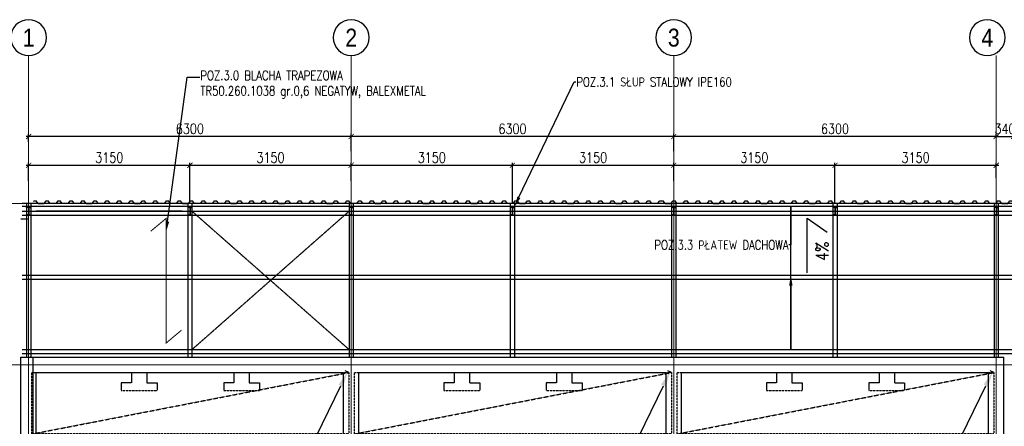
# Model space of a CAD drawing. Header units: millimetres. Extents: x -374129 to 1163271, y -112652 to 695637.
# Tile 4 of 256: x -175 to 19058, y -88050 to -80111. Entities that reach past the tile are written whole.
import ezdxf
from ezdxf import colors
from ezdxf.entities.mleader import LeaderData, LeaderLine
from ezdxf.enums import TextEntityAlignment as Align
from ezdxf.math import Vec2, Vec3

# ---------------------------------------------------------------- set-up
doc = ezdxf.new("R2010")
doc.units = ezdxf.units.MM
doc.header["$PDMODE"] = 4
for name, pattern in [('ACAD_ISO04W100', [30, 24, -3, 0, -3]), ('DASHED', [0.75, 0.5, -0.25]), ('HIDDEN', [0.375, 0.25, -0.125])]:
    doc.linetypes.add(name, pattern=pattern)
for name, color, linetype in [('KRT_fund', 3, 'Continuous'), ('KRT_opisy', 146, 'Continuous'), ('KRT_osie_budopis', 1, 'Continuous'), ('KRT_plyty kanalow', 11, 'Continuous'), ('KRT_plyty SPK20', 7, 'Continuous'), ('KRT_sciany', 2, 'Continuous'), ('KRT_stal', 4, 'Continuous'), ('KRT_wymiary', 4, 'Continuous'), ('KRT_wymiary_100', 4, 'Continuous'), ('KRT_wymiary_50', 4, 'Continuous')]:
    doc.layers.add(name, color=color, linetype=linetype)
doc.layers.add('KRT_osie', color=55, linetype='ACAD_ISO04W100', lineweight=18)
doc.styles.add('biuro 1', font='arial.ttf')
doc.styles.add('WYMIAR', font='romans.shx', dxfattribs={"width": 0.8})
doc.dimstyles.new('KRT_1-100', dxfattribs={"dimscale": 100, "dimtxt": 2, "dimasz": 1, "dimexe": 0.5, "dimexo": 0, "dimgap": 0.5, "dimtad": 1, "dimdec": 1, "dimrnd": 0.1, "dimzin": 9, "dimdsep": 46, "dimtxsty": 'WYMIAR', "dimblk": 'ARCHTICK', "dimcen": 0.09, "dimdle": 0.5, "dimclrd": 1, "dimclre": 252, "dimclrt": 256, "dimadec": 0, "dimazin": 0, "dimtfac": 1, "dimtdec": 1, "dimtmove": 0, "dimatfit": 3, "dimfxl": 1, "dimtolj": 1, "dimtzin": 0, "dimarcsym": 0})

# ---------------------------------------------------------------- blocks, each defined once
blk = doc.blocks.new('*U5')
at = {"color": 0}
for p, q in [((30, 153), (0, 153)), ((30, 7), (0, 7)), ((38, 144), (38, 16)), ((43, 144), (43, 16)), ((52, 153), (82, 153)), ((52, 7), (82, 7))]:
    blk.add_line(p, q, dxfattribs=at)
for points in [[(82, 153), (82, 160), (0, 160), (0, 153)], [(0, 7), (0, 0), (82, 0), (82, 7)]]:
    blk.add_lwpolyline(points, dxfattribs=at)
for centre, start, end in [((30, 144), 0, 90), ((30, 16), 270, 0), ((52, 144), 90, 180), ((52, 16), 180, 270)]:
    blk.add_arc(centre, 9, start, end, dxfattribs=at)
blk = doc.blocks.new('_ArchTick')
at = {"color": 0, "linetype": 'ByBlock', "const_width": 0.15}
blk.add_lwpolyline([(-0.5, -0.5), (0.5, 0.5)], dxfattribs=at)
blk = doc.blocks.new('*D293')
at = {"layer": 'Defpoints', "color": 0, "transparency": 16777216}
for p in [(9450, -82953), (6300, -83257), (9450, -83700)]:
    blk.add_point(p, dxfattribs=at)
at = {"layer": 'KRT_wymiary_100', "color": 1, "lineweight": -2, "transparency": 16777216}
blk.add_line((6250, -82953), (9500, -82953), dxfattribs=at)
at = {"layer": 'KRT_wymiary_100', "color": 252, "lineweight": -2, "transparency": 16777216}
for p, q in [((6300, -83257), (6300, -82903)), ((9450, -83700), (9450, -82903))]:
    blk.add_line(p, q, dxfattribs=at)
at = {"layer": 'KRT_wymiary_100', "color": 1, "lineweight": -2, "transparency": 16777216, "xscale": 100, "yscale": 100, "zscale": 100, "rotation": 180}
blk.add_blockref('_ArchTick', (6300, -82953), dxfattribs=at)
at = {"layer": 'KRT_wymiary_100', "color": 1, "lineweight": -2, "transparency": 16777216, "xscale": 100, "yscale": 100, "zscale": 100}
blk.add_blockref('_ArchTick', (9450, -82953), dxfattribs=at)
at = {"layer": 'KRT_wymiary_100', "transparency": 16777216, "insert": (7875, -82803), "char_height": 200, "attachment_point": 5, "style": 'WYMIAR'}
blk.add_mtext('\\A1;3150', dxfattribs=at)
blk = doc.blocks.new('*D294')
at = {"layer": 'Defpoints', "color": 0, "transparency": 16777216}
for p in [(12600, -82953), (12600, -83196), (9450, -83700)]:
    blk.add_point(p, dxfattribs=at)
at = {"layer": 'KRT_wymiary_100', "color": 1, "lineweight": -2, "transparency": 16777216}
blk.add_line((9400, -82953), (12650, -82953), dxfattribs=at)
at = {"layer": 'KRT_wymiary_100', "color": 252, "lineweight": -2, "transparency": 16777216}
for p, q in [((9450, -83700), (9450, -82903)), ((12600, -83196), (12600, -82903))]:
    blk.add_line(p, q, dxfattribs=at)
at = {"layer": 'KRT_wymiary_100', "color": 1, "lineweight": -2, "transparency": 16777216, "xscale": 100, "yscale": 100, "zscale": 100, "rotation": 180}
blk.add_blockref('_ArchTick', (9450, -82953), dxfattribs=at)
at = {"layer": 'KRT_wymiary_100', "color": 1, "lineweight": -2, "transparency": 16777216, "xscale": 100, "yscale": 100, "zscale": 100}
blk.add_blockref('_ArchTick', (12600, -82953), dxfattribs=at)
at = {"layer": 'KRT_wymiary_100', "transparency": 16777216, "insert": (11025, -82803), "char_height": 200, "attachment_point": 5, "style": 'WYMIAR'}
blk.add_mtext('\\A1;3150', dxfattribs=at)
blk = doc.blocks.new('*D295')
at = {"layer": 'Defpoints', "color": 0, "transparency": 16777216}
for p in [(3150, -82953), (0, -83257), (3150, -83700)]:
    blk.add_point(p, dxfattribs=at)
at = {"layer": 'KRT_wymiary_100', "color": 1, "lineweight": -2, "transparency": 16777216}
blk.add_line((-50, -82953), (3200, -82953), dxfattribs=at)
at = {"layer": 'KRT_wymiary_100', "color": 252, "lineweight": -2, "transparency": 16777216}
for p, q in [((0, -83257), (0, -82903)), ((3150, -83700), (3150, -82903))]:
    blk.add_line(p, q, dxfattribs=at)
at = {"layer": 'KRT_wymiary_100', "color": 1, "lineweight": -2, "transparency": 16777216, "xscale": 100, "yscale": 100, "zscale": 100, "rotation": 180}
blk.add_blockref('_ArchTick', (0, -82953), dxfattribs=at)
at = {"layer": 'KRT_wymiary_100', "color": 1, "lineweight": -2, "transparency": 16777216, "xscale": 100, "yscale": 100, "zscale": 100}
blk.add_blockref('_ArchTick', (3150, -82953), dxfattribs=at)
at = {"layer": 'KRT_wymiary_100', "transparency": 16777216, "insert": (1575, -82803), "char_height": 200, "attachment_point": 5, "style": 'WYMIAR'}
blk.add_mtext('\\A1;3150', dxfattribs=at)
blk = doc.blocks.new('*D296')
at = {"layer": 'Defpoints', "color": 0, "transparency": 16777216}
for p in [(6300, -82953), (6300, -83196), (3150, -83700)]:
    blk.add_point(p, dxfattribs=at)
at = {"layer": 'KRT_wymiary_100', "color": 1, "lineweight": -2, "transparency": 16777216}
blk.add_line((3100, -82953), (6350, -82953), dxfattribs=at)
at = {"layer": 'KRT_wymiary_100', "color": 252, "lineweight": -2, "transparency": 16777216}
for p, q in [((3150, -83700), (3150, -82903)), ((6300, -83196), (6300, -82903))]:
    blk.add_line(p, q, dxfattribs=at)
at = {"layer": 'KRT_wymiary_100', "color": 1, "lineweight": -2, "transparency": 16777216, "xscale": 100, "yscale": 100, "zscale": 100, "rotation": 180}
blk.add_blockref('_ArchTick', (3150, -82953), dxfattribs=at)
at = {"layer": 'KRT_wymiary_100', "color": 1, "lineweight": -2, "transparency": 16777216, "xscale": 100, "yscale": 100, "zscale": 100}
blk.add_blockref('_ArchTick', (6300, -82953), dxfattribs=at)
at = {"layer": 'KRT_wymiary_100', "transparency": 16777216, "insert": (4725, -82803), "char_height": 200, "attachment_point": 5, "style": 'WYMIAR'}
blk.add_mtext('\\A1;3150', dxfattribs=at)
blk = doc.blocks.new('*D267')
at = {"layer": 'Defpoints', "color": 0, "transparency": 16777216}
for p in [(18900, -82400), (19240, -82392), (19240, -82401)]:
    blk.add_point(p, dxfattribs=at)
at = {"layer": 'KRT_wymiary_100', "color": 1, "lineweight": -2, "transparency": 16777216}
blk.add_line((18850, -82392), (19290, -82392), dxfattribs=at)
at = {"layer": 'KRT_wymiary_100', "color": 252, "lineweight": -2, "transparency": 16777216}
for p, q in [((18900, -82400), (18900, -82342)), ((19240, -82401), (19240, -82342))]:
    blk.add_line(p, q, dxfattribs=at)
at = {"layer": 'KRT_wymiary_100', "color": 1, "lineweight": -2, "transparency": 16777216, "xscale": 100, "yscale": 100, "zscale": 100, "rotation": 180}
blk.add_blockref('_ArchTick', (18900, -82392), dxfattribs=at)
at = {"layer": 'KRT_wymiary_100', "color": 1, "lineweight": -2, "transparency": 16777216, "xscale": 100, "yscale": 100, "zscale": 100}
blk.add_blockref('_ArchTick', (19240, -82392), dxfattribs=at)
at = {"layer": 'KRT_wymiary_100', "transparency": 16777216, "insert": (19070, -82242), "char_height": 200, "attachment_point": 5, "style": 'WYMIAR'}
blk.add_mtext('\\A1;340', dxfattribs=at)
blk = doc.blocks.new('opis_osi')
at = {"linetype": 'Continuous'}
for start, end in [(90, 180), (0, 90), (180, 270), (270, 0)]:
    blk.add_arc((0, -37.5), 35, start, end, dxfattribs=at)
at = {"color": 0, "linetype": 'Continuous', "style": 'biuro 1', "width": 0.85}
blk.add_attdef('AA', text='', height=35, dxfattribs=at).set_placement((0.1, -37.5), align=Align.MIDDLE_CENTER)
blk = doc.blocks.new('*D248')
at = {"layer": 'Defpoints', "color": 0, "transparency": 16777216}
for p in [(0, -82392), (0, -82494), (6300, -82657)]:
    blk.add_point(p, dxfattribs=at)
at = {"layer": 'KRT_wymiary_100', "color": 1, "lineweight": -2, "transparency": 16777216}
blk.add_line((6350, -82392), (-50, -82392), dxfattribs=at)
at = {"layer": 'KRT_wymiary_100', "color": 252, "lineweight": -2, "transparency": 16777216}
for p, q in [((0, -82494), (0, -82342)), ((6300, -82657), (6300, -82342))]:
    blk.add_line(p, q, dxfattribs=at)
at = {"layer": 'KRT_wymiary_100', "color": 1, "lineweight": -2, "transparency": 16777216, "xscale": 100, "yscale": 100, "zscale": 100, "rotation": 180}
blk.add_blockref('_ArchTick', (0, -82392), dxfattribs=at)
at = {"layer": 'KRT_wymiary_100', "color": 1, "lineweight": -2, "transparency": 16777216, "xscale": 100, "yscale": 100, "zscale": 100}
blk.add_blockref('_ArchTick', (6300, -82392), dxfattribs=at)
at = {"layer": 'KRT_wymiary_100', "transparency": 16777216, "insert": (3150, -82242), "char_height": 200, "attachment_point": 5, "style": 'WYMIAR'}
blk.add_mtext('\\A1;6300', dxfattribs=at)
blk = doc.blocks.new('*D291')
at = {"layer": 'Defpoints', "color": 0, "transparency": 16777216}
for p in [(15750, -82953), (12600, -83257), (15750, -83700)]:
    blk.add_point(p, dxfattribs=at)
at = {"layer": 'KRT_wymiary_100', "color": 1, "lineweight": -2, "transparency": 16777216}
blk.add_line((12550, -82953), (15800, -82953), dxfattribs=at)
at = {"layer": 'KRT_wymiary_100', "color": 252, "lineweight": -2, "transparency": 16777216}
for p, q in [((12600, -83257), (12600, -82903)), ((15750, -83700), (15750, -82903))]:
    blk.add_line(p, q, dxfattribs=at)
at = {"layer": 'KRT_wymiary_100', "color": 1, "lineweight": -2, "transparency": 16777216, "xscale": 100, "yscale": 100, "zscale": 100, "rotation": 180}
blk.add_blockref('_ArchTick', (12600, -82953), dxfattribs=at)
at = {"layer": 'KRT_wymiary_100', "color": 1, "lineweight": -2, "transparency": 16777216, "xscale": 100, "yscale": 100, "zscale": 100}
blk.add_blockref('_ArchTick', (15750, -82953), dxfattribs=at)
at = {"layer": 'KRT_wymiary_100', "transparency": 16777216, "insert": (14175, -82803), "char_height": 200, "attachment_point": 5, "style": 'WYMIAR'}
blk.add_mtext('\\A1;3150', dxfattribs=at)
blk = doc.blocks.new('*D292')
at = {"layer": 'Defpoints', "color": 0, "transparency": 16777216}
for p in [(18900, -82953), (18900, -83196), (15750, -83700)]:
    blk.add_point(p, dxfattribs=at)
at = {"layer": 'KRT_wymiary_100', "color": 1, "lineweight": -2, "transparency": 16777216}
blk.add_line((15700, -82953), (18950, -82953), dxfattribs=at)
at = {"layer": 'KRT_wymiary_100', "color": 252, "lineweight": -2, "transparency": 16777216}
for p, q in [((15750, -83700), (15750, -82903)), ((18900, -83196), (18900, -82903))]:
    blk.add_line(p, q, dxfattribs=at)
at = {"layer": 'KRT_wymiary_100', "color": 1, "lineweight": -2, "transparency": 16777216, "xscale": 100, "yscale": 100, "zscale": 100, "rotation": 180}
blk.add_blockref('_ArchTick', (15750, -82953), dxfattribs=at)
at = {"layer": 'KRT_wymiary_100', "color": 1, "lineweight": -2, "transparency": 16777216, "xscale": 100, "yscale": 100, "zscale": 100}
blk.add_blockref('_ArchTick', (18900, -82953), dxfattribs=at)
at = {"layer": 'KRT_wymiary_100', "transparency": 16777216, "insert": (17325, -82803), "char_height": 200, "attachment_point": 5, "style": 'WYMIAR'}
blk.add_mtext('\\A1;3150', dxfattribs=at)
blk = doc.blocks.new('*D239')
at = {"layer": 'Defpoints', "color": 0, "transparency": 16777216}
for p in [(12600, -82392), (18900, -82400), (12600, -82676)]:
    blk.add_point(p, dxfattribs=at)
at = {"layer": 'KRT_wymiary_100', "color": 1, "lineweight": -2, "transparency": 16777216}
blk.add_line((18950, -82392), (12550, -82392), dxfattribs=at)
at = {"layer": 'KRT_wymiary_100', "color": 252, "lineweight": -2, "transparency": 16777216}
for p, q in [((12600, -82676), (12600, -82342)), ((18900, -82400), (18900, -82342))]:
    blk.add_line(p, q, dxfattribs=at)
at = {"layer": 'KRT_wymiary_100', "color": 1, "lineweight": -2, "transparency": 16777216, "xscale": 100, "yscale": 100, "zscale": 100, "rotation": 180}
blk.add_blockref('_ArchTick', (12600, -82392), dxfattribs=at)
at = {"layer": 'KRT_wymiary_100', "color": 1, "lineweight": -2, "transparency": 16777216, "xscale": 100, "yscale": 100, "zscale": 100}
blk.add_blockref('_ArchTick', (18900, -82392), dxfattribs=at)
at = {"layer": 'KRT_wymiary_100', "transparency": 16777216, "insert": (15750, -82242), "char_height": 200, "attachment_point": 5, "style": 'WYMIAR'}
blk.add_mtext('\\A1;6300', dxfattribs=at)
blk = doc.blocks.new('*D240')
at = {"layer": 'Defpoints', "color": 0, "transparency": 16777216}
for p in [(6300, -82392), (6300, -82676), (12600, -82676)]:
    blk.add_point(p, dxfattribs=at)
at = {"layer": 'KRT_wymiary_100', "color": 1, "lineweight": -2, "transparency": 16777216}
blk.add_line((12650, -82392), (6250, -82392), dxfattribs=at)
at = {"layer": 'KRT_wymiary_100', "color": 252, "lineweight": -2, "transparency": 16777216}
for p, q in [((6300, -82676), (6300, -82342)), ((12600, -82676), (12600, -82342))]:
    blk.add_line(p, q, dxfattribs=at)
at = {"layer": 'KRT_wymiary_100', "color": 1, "lineweight": -2, "transparency": 16777216, "xscale": 100, "yscale": 100, "zscale": 100, "rotation": 180}
blk.add_blockref('_ArchTick', (6300, -82392), dxfattribs=at)
at = {"layer": 'KRT_wymiary_100', "color": 1, "lineweight": -2, "transparency": 16777216, "xscale": 100, "yscale": 100, "zscale": 100}
blk.add_blockref('_ArchTick', (12600, -82392), dxfattribs=at)
at = {"layer": 'KRT_wymiary_100', "transparency": 16777216, "insert": (9450, -82242), "char_height": 200, "attachment_point": 5, "style": 'WYMIAR'}
blk.add_mtext('\\A1;6300', dxfattribs=at)
blk = doc.blocks.new('plyta130-3')
at = {"layer": 'KRT_plyty kanalow', "linetype": 'DASHED', "ltscale": 3}
for p, q in [((-4340, 850), (-3640, 850)), ((-2340, 850), (-1640, 850))]:
    blk.add_line(p, q, dxfattribs=at)
blk.add_lwpolyline([(-6085, 0), (-6085, 1200), (105, 1200), (105, 0), (-6085, 0), (105, 1200)], dxfattribs=at)
at = {"layer": 'KRT_plyty kanalow', "linetype": 'DASHED', "ltscale": 2}
for points in [[(-4140, 1200), (-4140, 1000), (-4340, 1000), (-4340, 850)], [(-3840, 1200), (-3840, 1000), (-3640, 1000), (-3640, 850)], [(-2140, 1200), (-2140, 1000), (-2340, 1000), (-2340, 850)], [(-1840, 1200), (-1840, 1000), (-1640, 1000), (-1640, 850)]]:
    blk.add_lwpolyline(points, dxfattribs=at)
blk = doc.blocks.new('*D301')
at = {"layer": 'Defpoints', "color": 0, "transparency": 16777216}
for p in [(6229, -86987), (6255, -87000), (65, -99700)]:
    blk.add_point(p, dxfattribs=at)
at = {"layer": 'KRT_plyty SPK20', "color": 252, "lineweight": -2, "transparency": 16777216}
for p, q in [((6255, -87000), (6184, -86965)), ((65, -99700), (-6, -99665))]:
    blk.add_line(p, q, dxfattribs=at)
at = {"layer": 'KRT_plyty SPK20', "color": 1, "lineweight": -2, "transparency": 16777216}
blk.add_line((170, -99418), (6098, -87257), dxfattribs=at)
at = {"layer": 'KRT_plyty SPK20', "color": 1, "transparency": 16777216}
for points in [[(6053, -87235), (6142, -87279), (6229, -86987)], [(125, -99396), (215, -99440), (39, -99687)]]:
    blk.add_solid(points, dxfattribs=at)
at = {"layer": 'KRT_plyty SPK20', "color": 6, "transparency": 16777216, "insert": (2956, -93251), "char_height": 200, "attachment_point": 5, "rotation": 64.0153, "style": 'WYMIAR', "bg_fill": 3, "box_fill_scale": 1.1, "bg_fill_color": 256, "bg_fill_true_color": 13158600, "bg_fill_transparency": 0}
blk.add_mtext('\\A1;PŁYTA KANAŁOWA SPRĘŻONA HC240 SZER.120cm L=6190mm', dxfattribs=at)
blk = doc.blocks.new('*D302')
at = {"layer": 'Defpoints', "color": 0, "transparency": 16777216}
for p in [(12529, -86987), (12555, -87000), (6365, -99700)]:
    blk.add_point(p, dxfattribs=at)
at = {"layer": 'KRT_plyty SPK20', "color": 252, "lineweight": -2, "transparency": 16777216}
for p, q in [((12555, -87000), (12484, -86965)), ((6365, -99700), (6294, -99665))]:
    blk.add_line(p, q, dxfattribs=at)
at = {"layer": 'KRT_plyty SPK20', "color": 1, "lineweight": -2, "transparency": 16777216}
blk.add_line((6470, -99418), (12398, -87257), dxfattribs=at)
at = {"layer": 'KRT_plyty SPK20', "color": 1, "transparency": 16777216}
for points in [[(12353, -87235), (12442, -87279), (12529, -86987)], [(6425, -99396), (6515, -99440), (6339, -99687)]]:
    blk.add_solid(points, dxfattribs=at)
at = {"layer": 'KRT_plyty SPK20', "color": 6, "transparency": 16777216, "insert": (9256, -93251), "char_height": 200, "attachment_point": 5, "rotation": 64.0153, "style": 'WYMIAR', "bg_fill": 3, "box_fill_scale": 1.1, "bg_fill_color": 256, "bg_fill_true_color": 13158600, "bg_fill_transparency": 0}
blk.add_mtext('\\A1;PŁYTA KANAŁOWA SPRĘŻONA HC240 SZER.120cm L=6190mm', dxfattribs=at)
blk = doc.blocks.new('*D303')
at = {"layer": 'Defpoints', "color": 0, "transparency": 16777216}
for p in [(18829, -86987), (18855, -87000), (12665, -99700)]:
    blk.add_point(p, dxfattribs=at)
at = {"layer": 'KRT_plyty SPK20', "color": 252, "lineweight": -2, "transparency": 16777216}
for p, q in [((18855, -87000), (18784, -86965)), ((12665, -99700), (12594, -99665))]:
    blk.add_line(p, q, dxfattribs=at)
at = {"layer": 'KRT_plyty SPK20', "color": 1, "lineweight": -2, "transparency": 16777216}
blk.add_line((12770, -99418), (18698, -87257), dxfattribs=at)
at = {"layer": 'KRT_plyty SPK20', "color": 1, "transparency": 16777216}
for points in [[(18653, -87235), (18742, -87279), (18829, -86987)], [(12725, -99396), (12815, -99440), (12639, -99687)]]:
    blk.add_solid(points, dxfattribs=at)
at = {"layer": 'KRT_plyty SPK20', "color": 6, "transparency": 16777216, "insert": (15556, -93251), "char_height": 200, "attachment_point": 5, "rotation": 64.0153, "style": 'WYMIAR', "bg_fill": 3, "box_fill_scale": 1.1, "bg_fill_color": 256, "bg_fill_true_color": 13158600, "bg_fill_transparency": 0}
blk.add_mtext('\\A1;PŁYTA KANAŁOWA SPRĘŻONA HC240 SZER.120cm L=6190mm', dxfattribs=at)
blk = doc.blocks.new('TR55')
at = {"color": 0}
for p, q in [((-980, 0), (-992, -16)), ((-980, 0), (-940, 0)), ((-900, -55), (-940, 0)), ((-786, -55), (-745, 0)), ((-745, 0), (-705, 0)), ((-664, -55), (-705, 0)), ((-550, -55), (-510, 0)), ((-510, 0), (-470, 0)), ((-430, -55), (-470, 0)), ((-316, -55), (-275, 0)), ((-275, 0), (-235, 0)), ((-194, -55), (-235, 0)), ((-80, -55), (-40, 0)), ((-40, 0), (0, 0)), ((-900, -55), (-786, -55)), ((-550, -55), (-664, -55)), ((-316, -55), (-430, -55)), ((-80, -55), (-194, -55))]:
    blk.add_line(p, q, dxfattribs=at)

msp = doc.modelspace()

# ---------------------------------------------------------------- linework, layer by layer
at = {"layer": 'KRT_fund', "color": 2}
msp.add_line((3000, -83850), (150, -83850), dxfattribs=at)
at = {"layer": 'KRT_fund', "color": 1, "linetype": 'ACAD_ISO04W100', "ltscale": 0.2}
for p, q in [((6258, -86551.76), (3190, -83851.76)), ((3190, -86551.76), (6258, -83851.76))]:
    msp.add_line(p, q, dxfattribs=at)
at = {"layer": 'KRT_fund', "color": 1}
for points in [[(-125, -83851.76), (70470, -83851.76), (70470, -83933.76), (-125, -83933.76)], [(-125, -85101.76), (70470, -85101.76), (70470, -85183.76), (-125, -85183.76)], [(-125, -86551.76), (70470, -86551.76), (70470, -86633.76), (-125, -86633.76)]]:
    msp.add_lwpolyline(points, dxfattribs=at)
at = {"layer": 'KRT_opisy', "color": 1, "const_width": 20}
msp.add_lwpolyline([(2385.75, -84240.6), (2685.75, -83990.6), (2685.75, -86424.21), (2985.75, -86174.21)], dxfattribs=at)
at = {"layer": 'KRT_osie', "ltscale": 0.5}
for p, q in [((0, -80811.36), (0, -101295)), ((6300, -80811.36), (6300, -101295)), ((12600, -80811.36), (12600, -101295)), ((18900, -80811.36), (18900, -101295)), ((-5554.82, -83700), (73659.31, -83700)), ((34035.51, -83700), (-3770.74, -83700)), ((33615, -83700), (-125, -83700)), ((-5554.82, -86850), (73659.31, -86850))]:
    msp.add_line(p, q, dxfattribs=at)
at = {"layer": 'KRT_sciany'}
for p, q in [((-150, -84000), (0, -84000)), ((15209.19, -85056.69), (15209.19, -83989.42)), ((15209.19, -83989.42), (15596.31, -84257.81)), ((-150, -86700), (19050, -86700)), ((-150, -100000), (-150, -86700)), ((90, -99760), (90, -86700)), ((19050, -100000), (19050, -86700))]:
    msp.add_line(p, q, dxfattribs=at)
at = {"layer": 'KRT_sciany', "color": 1, "linetype": 'HIDDEN', "ltscale": 5}
for p, q in [((150, -87000), (6150, -87000)), ((150, -100000), (150, -87000)), ((6150, -100000), (6150, -87000)), ((6450, -87000), (12450, -87000)), ((6450, -100000), (6450, -87000)), ((12450, -100000), (12450, -87000)), ((12750, -100000), (12750, -87000)), ((12750, -87000), (18750, -87000)), ((18750, -100000), (18750, -87000))]:
    msp.add_line(p, q, dxfattribs=at)
at = {"layer": 'KRT_stal', "color": 1}
for p, q in [((41840, -83700), (-125, -83700)), ((41840, -83760), (-125, -83760))]:
    msp.add_line(p, q, dxfattribs=at)
at = {"layer": 'KRT_stal'}
for p, q in [((-41, -83700), (-41, -86700)), ((41, -83700), (41, -86700)), ((3108, -83700), (3108, -86700)), ((3190, -83700), (3190, -86700)), ((6258, -83700), (6258, -86700)), ((6340, -83700), (6340, -86700)), ((9408, -83700), (9408, -86700)), ((9490, -83700), (9490, -86700)), ((12558, -83700), (12558, -86700)), ((12640, -83700), (12640, -86700)), ((15708, -83700), (15708, -86700)), ((15790, -83700), (15790, -86700)), ((18858, -83700), (18858, -86700)), ((18940, -83700), (18940, -86700))]:
    msp.add_line(p, q, dxfattribs=at)

# ---------------------------------------------------------------- block references
at = {"color": 252}
for p in [(1086.34, -83645), (2026.34, -83645), (2966.34, -83645), (3906.34, -83645), (4846.34, -83645), (5786.34, -83645), (6726.34, -83645), (7666.34, -83645), (8606.34, -83645), (9546.34, -83645), (10486.34, -83645), (11426.34, -83645), (12366.34, -83645), (13331.34, -83645), (14271.34, -83645), (15211.34, -83645), (16151.34, -83645), (17091.34, -83645), (18031.34, -83645), (18971.34, -83645), (19911.34, -83645)]:
    msp.add_blockref('TR55', p, dxfattribs=at)
at = {"layer": 'KRT_osie_budopis', "color": 3, "xscale": 10, "yscale": 10, "zscale": 10}
for p, values in [((0, -80086.36), {'AA': '1'}), ((6300, -80086.36), {'AA': '2'}), ((12600, -80086.36), {'AA': '3'}), ((18725, -80086.36), {'AA': '4'})]:
    msp.add_blockref('opis_osi', p, dxfattribs=at).add_auto_attribs(values)
at = {"layer": 'KRT_stal', "color": 7, "xscale": -1}
msp.add_blockref('*U5', (41, -83930), dxfattribs=at)
at = {"layer": 'KRT_stal', "color": 7}
for p in [(3109, -83930), (6259, -83930), (9409, -83930), (12559, -83930), (15709, -83930), (18859, -83930)]:
    msp.add_blockref('*U5', p, dxfattribs=at)
at = {"layer": 'KRT_wymiary'}
for p in [(6150, -88200), (12450, -88200), (18750, -88200)]:
    msp.add_blockref('plyta130-3', p, dxfattribs=at)

# ---------------------------------------------------------------- texts
at = {"layer": 'KRT_wymiary_50', "insert": (15500.7, -84633.01), "char_height": 250, "attachment_point": 5, "rotation": 90, "style": 'WYMIAR'}
msp.add_mtext('\\A1;4%', dxfattribs=at)

# ---------------------------------------------------------------- dimensions: what is measured, and where the dimension line sits
at = {"layer": 'KRT_wymiary_100'}
for base, p1, p2, picture, middle in [((0, -82392.02), (6300, -82656.87), (0, -82493.71), '*D248', (3150, -82242.02)), ((6300, -82392.02), (12600, -82675.64), (6300, -82675.64), '*D240', (9450, -82242.02)), ((12600, -82392.02), (18900, -82399.74), (12600, -82675.64), '*D239', (15750, -82242.02))]:
    dim = msp.add_linear_dim(base=base, p1=p1, p2=p2, dimstyle='KRT_1-100', override={"dimtmove": 1}, dxfattribs=at)
    dim.commit()
    dim.dimension.update_dxf_attribs({"geometry": picture, "text_midpoint": middle})
dim = msp.add_linear_dim(base=(19240, -82392.02), p1=(18900, -82399.74), p2=(19240, -82400.51), dimstyle='KRT_1-100', override={"dimtmove": 1}, dxfattribs=at)
dim.commit()
dim.dimension.update_dxf_attribs({"geometry": '*D267', "text_midpoint": (19070, -82392.02), "dimtype": 160})
for base, p1, p2, picture, middle in [((3150, -82952.92), (0, -83257.25), (3150, -83700), '*D295', (1575, -82802.92)), ((6300, -82952.92), (3150, -83700), (6300, -83196.16), '*D296', (4725, -82802.92)), ((9450, -82952.92), (6300, -83257.25), (9450, -83700), '*D293', (7875, -82802.92)), ((12600, -82952.92), (9450, -83700), (12600, -83196.16), '*D294', (11025, -82802.92)), ((15750, -82952.92), (12600, -83257.25), (15750, -83700), '*D291', (14175, -82802.92)), ((18900, -82952.92), (15750, -83700), (18900, -83196.16), '*D292', (17325, -82802.92))]:
    dim = msp.add_linear_dim(base=base, p1=p1, p2=p2, dimstyle='KRT_1-100', dxfattribs=at)
    dim.commit()
    dim.dimension.update_dxf_attribs({"geometry": picture, "text_midpoint": middle})

# ---------------------------------------------------------------- leaders
at = {"layer": 'KRT_opisy', "color": 1}
ml = msp.add_multileader_mtext('Standard', dxfattribs=at)
ml.set_content('\\C54;POZ.3.0 BLACHA TRAPEZOWA {\\H0.8x;\\C6;\\P}\\C6;TR50.260.1038 gr.0,6 NEGATYW, BALEXMETAL ', style='WYMIAR')
ml.set_leader_properties()
ml.build(insert=Vec2(0, 0))
ml.multileader.update_dxf_attribs({"dogleg_length": 0.36, "arrow_head_size": 200, "scale": 100})
ctx = ml.context
ctx.base_point, ctx.scale, ctx.char_height, ctx.arrow_head_size, ctx.landing_gap_size, ctx.plane_origin = Vec3(3345.48, -81230.56), 100, 180, 200, 9, Vec3(-29844.14, -167783.37)
notes = []
notes.append((ctx, [(0, (1, 1, 0), (3097.94, -81230.56), (1, 0), 247.54, [(1, [(2685.75, -84250.44)], 0, [])])]))
ctx.mtext.insert, ctx.mtext.width, ctx.mtext.defined_height, ctx.mtext.flow_direction = Vec3(3354.48, -81110.56), 5639.0794, 1400.46, 5
ml = msp.add_multileader_mtext('Standard', dxfattribs=at)
ml.set_content('\\C54;POZ.3.1 SŁUP STALOWY IPE160', style='WYMIAR')
ml.set_leader_properties()
ml.build(insert=Vec2(0, 0))
ml.multileader.update_dxf_attribs({"dogleg_length": 0.36, "arrow_head_size": 200, "scale": 100})
ctx = ml.context
ctx.base_point, ctx.scale, ctx.char_height, ctx.arrow_head_size, ctx.landing_gap_size, ctx.plane_origin = Vec3(10688.97, -81326.98), 100, 180, 200, 9, Vec3(-24804.87, -163215.68)
notes.append((ctx, [(0, (1, 1, 0), (10652.97, -81326.98), (1, 0), 36, [(1, [(9490, -83760)], 0, [])])]))
ctx.mtext.insert, ctx.mtext.width, ctx.mtext.defined_height, ctx.mtext.flow_direction = Vec3(10697.97, -81236.98), 2657.9479, 1300.46, 5
ml = msp.add_multileader_mtext('Standard', dxfattribs=at)
ml.set_content('\\C54;POZ.3.3 PŁATEW DACHOWA', style='WYMIAR')
ml.set_leader_properties()
ml.build(insert=Vec2(0, 0))
ml.multileader.update_dxf_attribs({"dogleg_length": 0.36, "arrow_head_size": 200, "scale": 100})
ctx = ml.context
ctx.base_point, ctx.scale, ctx.char_height, ctx.arrow_head_size, ctx.landing_gap_size, ctx.plane_origin = Vec3(13092.07, -84508.84), 100, 180, 200, 9, Vec3(-25422.63, -166641.64)
ctx.text_align_type = 2
notes.append((ctx, [(1, (1, 1, 0), (14887.79, -84508.84), (-1, 0), 36, [(2, [(14887.79, -85101.76), (14887.79, -86551.76), (14887.79, -83742.76)], 0, [])])]))
ctx.mtext.insert, ctx.mtext.width, ctx.mtext.defined_height, ctx.mtext.alignment, ctx.mtext.flow_direction = Vec3(14842.79, -84418.84), 2657.9479, 1300.46, 3, 5
for ctx, leaders in notes:
    for number, flags, end, landing, length, lines in leaders:
        leader = LeaderData()
        leader.index, (leader.has_last_leader_line, leader.has_dogleg_vector, leader.attachment_direction) = number, flags
        leader.last_leader_point, leader.dogleg_vector, leader.dogleg_length = Vec3(end), Vec3(landing), length
        for number, points, colour, breaks in lines:
            line = LeaderLine()
            line.index, line.vertices, line.color, line.breaks = number, Vec3.list(points), colors.encode_raw_color(colour), breaks
            leader.lines.append(line)
        ctx.leaders.append(leader)

# ---------------------------------------------------------------- next in the draw order: dimensions: what is measured, and where the dimension line sits
at = {"layer": 'KRT_plyty SPK20', "color": 1}
dim = msp.add_aligned_dim(p1=(65, -99700), p2=(6255, -87000), distance=28.94, text='PŁYTA KANAŁOWA SPRĘŻONA HC240 SZER.120cm L=6190mm', dimstyle='KRT_1-100', override={"dimasz": 3, "dimsah": 1, "dimclrt": 6, "dimtmove": 1, "dimtfill": 1}, dxfattribs=at)
dim.commit()
dim.dimension.update_dxf_attribs({"geometry": '*D301', "text_midpoint": (2956.34, -93250.74)})

# ---------------------------------------------------------------- next in the draw order: dimensions: what is measured, and where the dimension line sits
dim = msp.add_aligned_dim(p1=(6365, -99700), p2=(12555, -87000), distance=28.94, text='PŁYTA KANAŁOWA SPRĘŻONA HC240 SZER.120cm L=6190mm', dimstyle='KRT_1-100', override={"dimasz": 3, "dimsah": 1, "dimclrt": 6, "dimtmove": 1, "dimtfill": 1}, dxfattribs=at)
dim.commit()
dim.dimension.update_dxf_attribs({"geometry": '*D302', "text_midpoint": (9256.34, -93250.74)})

# ---------------------------------------------------------------- next in the draw order: dimensions: what is measured, and where the dimension line sits
dim = msp.add_aligned_dim(p1=(12665, -99700), p2=(18855, -87000), distance=28.94, text='PŁYTA KANAŁOWA SPRĘŻONA HC240 SZER.120cm L=6190mm', dimstyle='KRT_1-100', override={"dimasz": 3, "dimsah": 1, "dimclrt": 6, "dimtmove": 1, "dimtfill": 1}, dxfattribs=at)
dim.commit()
dim.dimension.update_dxf_attribs({"geometry": '*D303', "text_midpoint": (15556.34, -93250.74)})

doc.saveas('drawing.dxf')
